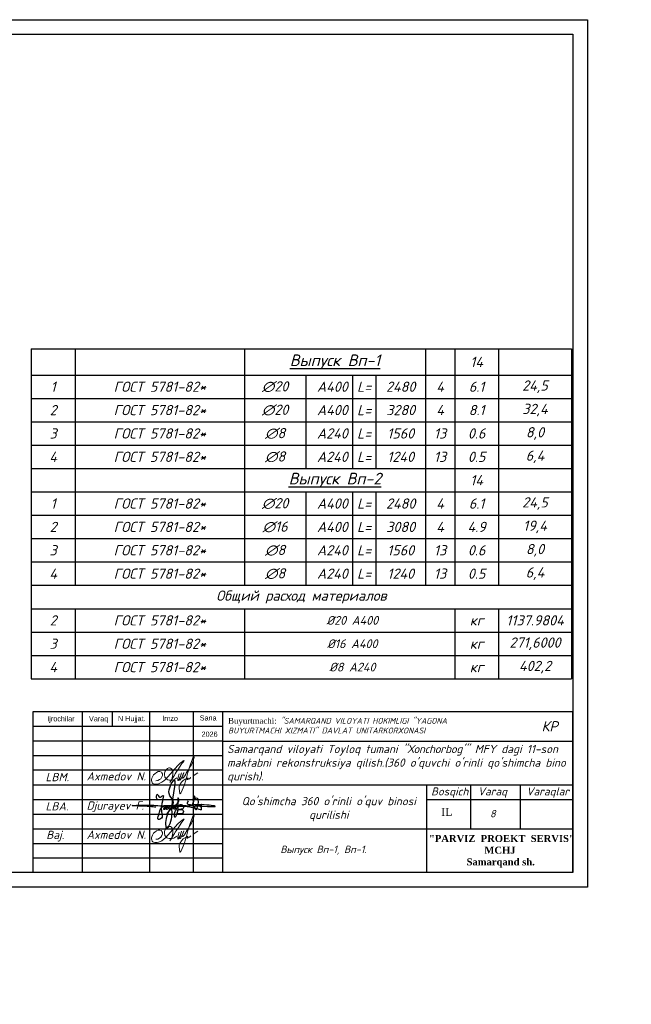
# Model space of a CAD drawing. Header units: millimetres. Extents: x 363306 to 7757304, y 1022887 to 1207196.
# Tile 50 of 256: x 673262 to 694206, y 1054967 to 1088678. Entities that reach past the tile are written whole.
import ezdxf

# ---------------------------------------------------------------- set-up
doc = ezdxf.new("R2010")
doc.units = ezdxf.units.MM
doc.linetypes.add('ACAD_ISO02W100', pattern=[15, 12, -3])
doc.layers.add('O3SAD', color=1, linetype='Continuous')
doc.layers.add('надпись 0.18', color=160, linetype='Continuous', lineweight=18)
doc.layers.add('Ф А С А Д', color=250, linetype='Continuous', lineweight=15)
doc.styles.add('Arial', font='arial.ttf')
doc.styles.add('iso', font='isocpeur.TTF')
doc.styles.add('ISOPEUR', font='isocpeui.ttf')
doc.styles.add('PDF ISOCPEUR Italic', font='isocpeui.ttf')
doc.styles.add('simp 0', font='simplex.shx', dxfattribs={"width": 0.75})
doc.styles.get("Standard").update_dxf_attribs({"font": 'isocpeui.ttf'})
doc.styles.add('WMF-Times New Roman0', font='times.ttf')
doc.styles.add('WMF-Times New Roman2', font='times.ttf')
doc.styles.add('ńňčëü1', font='isocpeui.ttf', dxfattribs={"height": 350})

# ---------------------------------------------------------------- blocks, each defined once
blk = doc.blocks.new('rgsxhy')
at = {"color": 5}
for points in [[(30159764, 9369979), (30160729, 9371976), (30160134, 9373086), (30160845, 9375073), (30160529, 9371279), (30160336, 9368855), (30159821, 9367832), (30159766, 9369571), (30165013, 9370643)], [(30158109, 9371020), (30157190, 9371107), (30154479, 9371260), (30157795, 9371310), (30158983, 9371230), (30160506, 9371280), (30167135, 9371184), (30164561, 9371384), (30162918, 9371683), (30163073, 9372004)], [(30158318, 9372237), (30158292, 9372259), (30158313, 9372993), (30158693, 9372536), (30159097, 9372756), (30158930, 9370820), (30158827, 9369247), (30158463, 9369143), (30158559, 9369856), (30159235, 9371184), (30159510, 9371288), (30159540, 9370947), (30159450, 9370679), (30159339, 9370650), (30159361, 9370924), (30159747, 9371281), (30159933, 9371214), (30159918, 9370984), (30159866, 9370709), (30159740, 9370650), (30159740, 9370910), (30160119, 9371295), (30160364, 9371221), (30160282, 9370791), (30160134, 9370702), (30160156, 9370902), (30160253, 9371169), (30160416, 9371266), (30160624, 9371251), (30160631, 9370947), (30160520, 9370739), (30160416, 9370746), (30160527, 9370999), (30160698, 9371199), (30160869, 9371251), (30161010, 9371117), (30161025, 9370828), (30160854, 9370717), (30160832, 9370976), (30160958, 9371184), (30161196, 9371429), (30161627, 9371986), (30161567, 9372349), (30161322, 9370056), (30161196, 9369744), (30161032, 9369450), (30160943, 9369915), (30161107, 9370464), (30161478, 9371132), (30161961, 9371429), (30162250, 9371221), (30162198, 9370761), (30161687, 9370666), (30161515, 9370590), (30161433, 9370590), (30162154, 9370635), (30162280, 9370516), (30162243, 9370197), (30162028, 9370012), (30161575, 9370012), (30161352, 9370012), (30161322, 9370071)], [(30163692, 9371398), (30163961, 9372626), (30163708, 9372145), (30164262, 9372436), (30164117, 9370650), (30164117, 9371236), (30164841, 9371318), (30164871, 9371483), (30164848, 9371138), (30165028, 9371176), (30165036, 9371416), (30165013, 9370643)]]:
    blk.add_spline(points, degree=3, dxfattribs=at)
blk = doc.blocks.new('rthtrh')
at = {"color": 5}
for p, q in [((1363834, 521118), (1363842, 521141)), ((1363834, 521086), (1363834, 521118)), ((1363842, 521141), (1363854, 521167)), ((1363854, 521167), (1363868, 521192)), ((1363868, 521192), (1363889, 521219)), ((1363889, 521219), (1363907, 521234)), ((1363907, 521234), (1363927, 521243)), ((1363927, 521243), (1363940, 521249)), ((1363940, 521249), (1363965, 521249)), ((1363965, 521249), (1363988, 521244)), ((1363988, 521244), (1364013, 521227)), ((1364013, 521227), (1364030, 521204)), ((1364030, 521204), (1364039, 521185)), ((1364044, 521090), (1364037, 521043)), ((1364039, 521185), (1364046, 521147)), ((1364046, 521147), (1364044, 521090)), ((1364568, 521050), (1364689, 521123)), ((1363834, 521056), (1363834, 521086)), ((1363840, 521035), (1363834, 521056)), ((1363845, 521017), (1363840, 521035)), ((1363865, 520990), (1363845, 521017)), ((1363882, 520966), (1363865, 520990)), ((1363895, 520959), (1363882, 520966)), ((1363917, 520946), (1363895, 520959)), ((1363951, 520940), (1363917, 520946)), ((1363996, 520940), (1363951, 520940)), ((1364033, 520940), (1363996, 520940)), ((1364017, 520962), (1364016, 520946)), ((1364016, 520946), (1364016, 520940)), ((1364026, 520997), (1364017, 520962)), ((1364037, 521043), (1364026, 520997)), ((1364075, 520948), (1364033, 520940)), ((1364148, 520999), (1364075, 520948))]:
    blk.add_line(p, q, dxfattribs=at)
for points in [[(1363608, 520919), (1363661, 520924), (1363702, 520951), (1363738, 520975), (1363765, 521018), (1363780, 521059), (1363780, 521096), (1363765, 521122), (1363753, 521142), (1363714, 521156), (1363671, 521156), (1363631, 521136), (1363583, 521097), (1363555, 521074), (1363525, 521025), (1363511, 520984), (1363500, 520955), (1363500, 520930), (1363508, 520901), (1363515, 520870), (1363535, 520855), (1363555, 520841), (1363586, 520832), (1363613, 520832), (1363645, 520832), (1363675, 520843), (1363732, 520864), (1363761, 520883), (1363817, 520921), (1363863, 520963), (1363919, 521022), (1364179, 521312), (1364247, 521377), (1364282, 521405), (1364314, 521429), (1364336, 521443), (1364310, 521401), (1364279, 521361), (1364173, 521198), (1364133, 521139), (1364110, 521102), (1364087, 521068), (1364069, 521040), (1364047, 520995), (1364019, 520954), (1364007, 520925), (1363990, 520903), (1363970, 520879)], [(1364210, 521100), (1364186, 521015), (1364172, 520967), (1364172, 520940), (1364173, 520926), (1364179, 520925), (1364185, 520931), (1364202, 520956), (1364218, 520984), (1364240, 521027), (1364256, 521068), (1364272, 521125), (1364269, 521122), (1364225, 520990), (1364220, 520961), (1364220, 520944), (1364225, 520939), (1364232, 520939), (1364241, 520950), (1364248, 520960), (1364254, 520969), (1364260, 520978), (1364273, 520996), (1364281, 521008), (1364288, 521027), (1364309, 521073), (1364315, 521086), (1364332, 521126), (1364332, 521134), (1364327, 521134), (1364314, 521097), (1364294, 521040), (1364290, 521012), (1364293, 520997), (1364298, 520988), (1364308, 520988), (1364316, 520999), (1364326, 521014), (1364344, 521036), (1364351, 521047), (1364377, 521090), (1364389, 521112), (1364414, 521155), (1364449, 521203), (1364476, 521258), (1364523, 521332), (1364563, 521417), (1364583, 521493), (1364590, 521517), (1364590, 521527), (1364583, 521532), (1364571, 521532), (1364561, 521512), (1364541, 521459), (1364498, 521348), (1364434, 521131), (1364395, 520998), (1364377, 520936), (1364337, 520802), (1364282, 520678), (1364249, 520605), (1364238, 520588), (1364230, 520594), (1364226, 520615), (1364222, 520638), (1364214, 520663), (1364206, 520725), (1364206, 520774), (1364224, 520814), (1364265, 520883), (1364310, 520926), (1364364, 520959), (1364411, 520988), (1364432, 520996), (1364434, 520992), (1364431, 520979), (1364419, 520970), (1364414, 520960), (1364416, 520951), (1364423, 520951), (1364434, 520958), (1364443, 520964), (1364452, 520968), (1364474, 520975), (1364483, 520978), (1364492, 520986), (1364499, 520996), (1364503, 521002), (1364511, 521006), (1364511, 521006)]]:
    blk.add_lwpolyline(points, dxfattribs=at)
blk = doc.blocks.new('ШТ')
at = {"lineweight": 30}
for p, q in [((180134, 713448, 0), (180134, 707948, 0)), ((180134, 713448, 0), (180134, 707948, 0)), ((180134, 713448, 0), (180134, 707948, 0)), ((198634, 713448, 0), (180134, 713448, 0)), ((181834, 713448, 0), (181834, 707948, 0)), ((181834, 713448, 0), (181834, 707948, 0)), ((182853, 713448, 0), (182853, 712948, 0)), ((184134, 713448, 0), (184134, 707948, 0)), ((185634, 713448, 0), (185634, 707948, 0)), ((186634, 713448, 0), (186634, 707948, 0)), ((198634, 707948, 0), (198634, 713448, 0)), ((198634, 713448, 0), (198634, 707948, 0)), ((186634, 712948, 0), (180134, 712948, 0)), ((186634, 712448, 0), (180134, 712448, 0)), ((186634, 712448, 0), (198634, 712448, 0)), ((186634, 711948, 0), (180134, 711948, 0)), ((186634, 711448, 0), (180134, 711448, 0)), ((180134, 710948, 0), (198634, 710948, 0)), ((193634, 707948, 0), (193634, 710948, 0)), ((195134, 709448, 0), (195134, 710948, 0)), ((196834, 709448, 0), (196834, 710948, 0)), ((180134, 710448, 0), (186634, 710448, 0)), ((193634, 710448, 0), (198634, 710448, 0)), ((180134, 709948, 0), (186634, 709948, 0)), ((180134, 709448, 0), (198634, 709448, 0)), ((180134, 708948, 0), (186634, 708948, 0)), ((180134, 708448, 0), (186634, 708448, 0))]:
    blk.add_line(p, q, dxfattribs=at)
at = {"lineweight": 9, "xscale": 0.2250350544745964, "yscale": 0.2250350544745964, "zscale": 0.2250350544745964}
blk.add_blockref('rgsxhy', (-6602279, -1398623, 0), dxfattribs=at)
at = {"layer": 'Ф А С А Д', "xscale": 1.33529119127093, "yscale": 1.33529119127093, "zscale": 1.33529119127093}
for p in [(-1636466, 15509, 0), (-1636466, 13509, 0)]:
    blk.add_blockref('rthtrh', p, dxfattribs=at)
at = {"style": 'ńňčëü1'}
blk.add_text('КР', height=350, dxfattribs=at).set_placement((197559, 712781, 0))
at = {"linetype": 'ACAD_ISO02W100', "lineweight": 5, "ltscale": 70, "char_height": 176.8, "attachment_point": 1, "style": 'Arial'}
for s, insert in [('Sana', (185856, 713331, 0)), ('Ijrochilar', (180635, 713302, 0)), ('Varaq', (182063, 713302, 0)), ('N Hujjat.', (183055, 713309, 0)), ('Imzo', (184572, 713316, 0)), ('2026', (185917, 712774, 0))]:
    blk.add_mtext(s, dxfattribs=dict(at, insert=insert))
for s, insert, char_height, width, attachment_point, style in [('Buyurtmachi:{\\fISOCPEUR|b0|i1|c204|p34; "SAMARQAND VILOYATI HOKIMLIGI "YAGONA\\fISOCPEUR|b0|i1|c0|p34; \\fISOCPEUR|b0|i1|c204|p34;BUYURTMACHI XIZMATI"\\fISOCPEUR|b0|i1|c0|p34; \\fISOCPEUR|b0|i1|c204|p34;DAVLAT UNITARKORXONASI}', (186827, 712977, 21081), 200, 8030.18, 4, 'WMF-Times New Roman0'), ('{\\fISOCPEUR|b0|i1|c204|p34;Samarqand viloyati Toyloq tumani "Хоnсhоrbоg\'" МFY dagi 11-son maktabni rekonstruksiya qilish.(360 o\'quvchi o\'rinli qo\'shimcha bino qurish).}', (186791, 711669, 0), 280, 12020.43, 4, 'iso'), ('{\\fISOCPEUR|b0|i1|c0|p34;Axmedov N.}', (181981, 711384, 0), 282.86, 3416.24, 1, 'WMF-Times New Roman0'), ('{\\fISOCPEUR|b0|i1|c204|p34;Bosqich}', (193778, 710863, 0), 274.07, 1251.4, 1, 'iso'), ('{\\fISOCPEUR|b0|i1|c204|p34;Varaq}', (195379, 710863, 0), 274.07, 1251.4, 1, 'iso'), ('{\\fISOCPEUR|b0|i1|c204|p34;Varaqlar}', (197039, 710863, 0), 274.07, 1251.4, 1, 'iso'), ("\\pt2436.8176;{\\fISOCPEUR|b0|i1|c0|p34;Qo'shimcha 360 o'rinli o'quv binosi qurilishi}", (190274, 710533, 0), 280, 5963.16, 2, 'WMF-Times New Roman0'), ('{\\fISOCPEUR|b0|i1|c0|p34;Axmedov N.}', (181981, 709384, 0), 282.86, 3416.24, 1, 'WMF-Times New Roman0'), ('\\pi563.17678,t3443.17678;{\\fTimes New Roman|b1|i0|c204|p18;\\C1;"PARVIZ  PROEKT  SERVIS"\\P\\pi2460.72013,tz;\\C0;MCHJ\\P\\pi1851.00915;Samarqand sh.\\C256; }', (193141, 709234, 0), 240, 5957.74, 1, 'WMF-Times New Roman0')]:
    blk.add_mtext(s, dxfattribs=dict(insert=insert, char_height=char_height, width=width, attachment_point=attachment_point, style=style))
at = {"attachment_point": 1}
for s, insert, char_height, width in [('{\\C1;LBM.}', (180573, 711357, 0), 282.9, 1251.4), ('{\\C1;LBA.}', (180573, 710357, 0), 282.9, 1251.4), ('Djurayev F.', (181981, 710384, 0), 282.86, 2152.77), ('{\\fTimes New Roman|b0|i0|c204|p18;IL}', (194124, 710161, 0), 274.07, 1251.4), ('{\\C1;Baj.}', (180598, 709379, 0), 282.9, 1251.4)]:
    blk.add_mtext(s, dxfattribs=dict(at, insert=insert, char_height=char_height, width=width))
blk = doc.blocks.new('*T135')
at = {"color": 0, "lineweight": -2, "transparency": 16777216}
for p, q in [((0, 0), (18500, 0)), ((1500, -4100), (18500, -4100))]:
    blk.add_line(p, q, dxfattribs=at)
at = {"color": 0, "transparency": 16777216}
for p, q in [((0, 0), (0, -11300)), ((1500, 0), (1500, -8100)), ((7300, 0), (7300, -8100)), ((13500, 0), (13500, -8100)), ((14500, 0), (14500, -8100)), ((16000, 0), (16000, -8100)), ((18500, 0), (18500, -11300)), ((9400, -900), (9400, -4100)), ((11000, -900), (11000, -4100)), ((11800, -900), (11800, -4100)), ((0, -1700), (14500, -1700)), ((0, -2500), (14500, -2500)), ((0, -3300), (14500, -3300)), ((0, -4100), (1500, -4100)), ((9400, -4900), (9400, -8100)), ((11000, -4900), (11000, -8100)), ((11800, -4900), (11800, -8100)), ((0, -5700), (14500, -5700)), ((0, -6500), (14500, -6500)), ((0, -7300), (14500, -7300)), ((0, -8100), (18500, -8100)), ((0, -8900), (18500, -8900)), ((1500, -8900), (1500, -11300)), ((7300, -8900), (7300, -11300)), ((14500, -8900), (14500, -11300)), ((16000, -8900), (16000, -11300)), ((0, -9700), (14500, -9700)), ((0, -10500), (14500, -10500)), ((0, -11300), (14500, -11300))]:
    blk.add_line(p, q, dxfattribs=at)
at = {"color": 0, "linetype": 'ByBlock', "lineweight": -2, "transparency": 16777216}
for p, q in [((0, -900), (18500, -900)), ((14500, -1700), (18500, -1700)), ((14500, -2500), (18500, -2500)), ((14500, -3300), (18500, -3300)), ((0, -4900), (18500, -4900)), ((14500, -5700), (18500, -5700)), ((14500, -6500), (18500, -6500)), ((14500, -7300), (18500, -7300)), ((14500, -9700), (18500, -9700)), ((14500, -10500), (18500, -10500)), ((14500, -11300), (18500, -11300))]:
    blk.add_line(p, q, dxfattribs=at)
at = {"color": 0, "transparency": 16777216, "attachment_point": 5}
for s, insert, char_height, width, style in [('{\\LВыпуск Вп-1}', (10400, -450), 400, 6200, 'PDF ISOCPEUR Italic'), ('14', (15250, -450), 350, 1500, 'PDF ISOCPEUR Italic'), ('1', (750, -1300), 350, 1500, 'PDF ISOCPEUR Italic'), ('ГОСТ 5781-82*', (4400, -1300), 350, 5800, 'PDF ISOCPEUR Italic'), ('∅20  ', (8350, -1300), 350, 2100, 'PDF ISOCPEUR Italic'), (' A400 ', (10200, -1300), 350, 1600, 'PDF ISOCPEUR Italic'), ('L=', (11400, -1300), 350, 800, 'PDF ISOCPEUR Italic'), ('2480', (12650, -1300), 350, 1700, 'PDF ISOCPEUR Italic'), ('4', (14000, -1300), 350, 1000, 'PDF ISOCPEUR Italic'), ('6.1', (15250, -1300), 350, 1500, 'PDF ISOCPEUR Italic'), ('24,5', (17250, -1300), 350, 2500, 'PDF ISOCPEUR Italic'), ('2', (750, -2100), 350, 1500, 'PDF ISOCPEUR Italic'), ('ГОСТ 5781-82*', (4400, -2100), 350, 5800, 'PDF ISOCPEUR Italic'), ('∅20  ', (8350, -2100), 350, 2100, 'PDF ISOCPEUR Italic'), (' A400 ', (10200, -2100), 350, 1600, 'PDF ISOCPEUR Italic'), ('L=', (11400, -2100), 350, 800, 'PDF ISOCPEUR Italic'), ('3280', (12650, -2100), 350, 1700, 'PDF ISOCPEUR Italic'), ('4', (14000, -2100), 350, 1000, 'PDF ISOCPEUR Italic'), ('8.1', (15250, -2100), 350, 1500, 'PDF ISOCPEUR Italic'), ('32,4', (17250, -2100), 350, 2500, 'PDF ISOCPEUR Italic'), ('3', (750, -2900), 350, 1500, 'PDF ISOCPEUR Italic'), ('ГОСТ 5781-82*', (4400, -2900), 350, 5800, 'PDF ISOCPEUR Italic'), ('∅8  ', (8350, -2900), 350, 2100, 'PDF ISOCPEUR Italic'), (' A240', (10200, -2900), 350, 1600, 'PDF ISOCPEUR Italic'), ('L=', (11400, -2900), 350, 800, 'PDF ISOCPEUR Italic'), ('1560', (12650, -2900), 350, 1700, 'PDF ISOCPEUR Italic'), ('13', (14000, -2900), 350, 1000, 'PDF ISOCPEUR Italic'), ('0.6', (15250, -2900), 350, 1500, 'PDF ISOCPEUR Italic'), ('8,0', (17250, -2900), 350, 2500, 'PDF ISOCPEUR Italic'), ('4', (750, -3700), 350, 1500, 'PDF ISOCPEUR Italic'), ('ГОСТ 5781-82*', (4400, -3700), 350, 5800, 'PDF ISOCPEUR Italic'), ('∅8  ', (8350, -3700), 350, 2100, 'PDF ISOCPEUR Italic'), (' A240', (10200, -3700), 350, 1600, 'PDF ISOCPEUR Italic'), ('L=', (11400, -3700), 350, 800, 'PDF ISOCPEUR Italic'), ('1240', (12650, -3700), 350, 1700, 'PDF ISOCPEUR Italic'), ('13', (14000, -3700), 350, 1000, 'PDF ISOCPEUR Italic'), ('0.5', (15250, -3700), 350, 1500, 'PDF ISOCPEUR Italic'), ('6,4', (17250, -3700), 350, 2500, 'PDF ISOCPEUR Italic'), ('{\\LВыпуск Вп-2}', (10400, -4500), 400, 6200, 'PDF ISOCPEUR Italic'), ('14', (15250, -4500), 350, 1500, 'PDF ISOCPEUR Italic'), ('ГОСТ 5781-82*', (4400, -5300), 350, 5800, 'PDF ISOCPEUR Italic'), ('1', (750, -5300), 350, 1500, 'PDF ISOCPEUR Italic'), ('∅20  ', (8350, -5300), 350, 2100, 'PDF ISOCPEUR Italic'), (' A400 ', (10200, -5300), 350, 1600, 'PDF ISOCPEUR Italic'), ('L=', (11400, -5300), 350, 800, 'PDF ISOCPEUR Italic'), ('2480', (12650, -5300), 350, 1700, 'PDF ISOCPEUR Italic'), ('4', (14000, -5300), 350, 1000, 'PDF ISOCPEUR Italic'), ('6.1', (15250, -5300), 350, 1500, 'PDF ISOCPEUR Italic'), ('24,5', (17250, -5300), 350, 2500, 'PDF ISOCPEUR Italic'), ('2', (750, -6100), 350, 1500, 'PDF ISOCPEUR Italic'), ('ГОСТ 5781-82*', (4400, -6100), 350, 5800, 'PDF ISOCPEUR Italic'), ('∅16  ', (8350, -6100), 350, 2100, 'PDF ISOCPEUR Italic'), (' A400 ', (10200, -6100), 350, 1600, 'PDF ISOCPEUR Italic'), ('L=', (11400, -6100), 350, 800, 'PDF ISOCPEUR Italic'), ('3080', (12650, -6100), 350, 1700, 'PDF ISOCPEUR Italic'), ('4', (14000, -6100), 350, 1000, 'PDF ISOCPEUR Italic'), ('4.9', (15250, -6100), 350, 1500, 'PDF ISOCPEUR Italic'), ('19,4', (17250, -6100), 350, 2500, 'PDF ISOCPEUR Italic'), ('3', (750, -6900), 350, 1500, 'PDF ISOCPEUR Italic'), ('ГОСТ 5781-82*', (4400, -6900), 350, 5800, 'PDF ISOCPEUR Italic'), ('∅8  ', (8350, -6900), 350, 2100, 'PDF ISOCPEUR Italic'), (' A240', (10200, -6900), 350, 1600, 'PDF ISOCPEUR Italic'), ('L=', (11400, -6900), 350, 800, 'PDF ISOCPEUR Italic'), ('1560', (12650, -6900), 350, 1700, 'PDF ISOCPEUR Italic'), ('13', (14000, -6900), 350, 1000, 'PDF ISOCPEUR Italic'), ('0.6', (15250, -6900), 350, 1500, 'PDF ISOCPEUR Italic'), ('8,0', (17250, -6900), 350, 2500, 'PDF ISOCPEUR Italic'), ('4', (750, -7700), 350, 1500, 'PDF ISOCPEUR Italic'), ('ГОСТ 5781-82*', (4400, -7700), 350, 5800, 'PDF ISOCPEUR Italic'), ('∅8  ', (8350, -7700), 350, 2100, 'PDF ISOCPEUR Italic'), (' A240', (10200, -7700), 350, 1600, 'PDF ISOCPEUR Italic'), ('L=', (11400, -7700), 350, 800, 'PDF ISOCPEUR Italic'), ('1240', (12650, -7700), 350, 1700, 'PDF ISOCPEUR Italic'), ('13', (14000, -7700), 350, 1000, 'PDF ISOCPEUR Italic'), ('0.5', (15250, -7700), 350, 1500, 'PDF ISOCPEUR Italic'), ('6,4', (17250, -7700), 350, 2500, 'PDF ISOCPEUR Italic'), ('{\\C1;Общий расход материалов}', (9250, -8500), 350, 18500, 'PDF ISOCPEUR Italic'), ('{\\C1;ГОСТ 5781-82*}', (4400, -9300), 350, 5800, 'PDF ISOCPEUR Italic'), ('{\\C1;2}', (750, -9300), 350, 1500, 'PDF ISOCPEUR Italic'), (' {\\C1;%%C20 A400}', (10900, -9300), 300, 7200, 'PDF ISOCPEUR Italic'), ('{\\C1;кг}', (15250, -9300), 350, 1500, 'PDF ISOCPEUR Italic'), ('{\\fISOCPEUR|b0|i1|c204|p34;\\W1;\\C1;1137.9804}', (17250, -9300), 350, 2500, 'simp 0'), ('{\\C1;3}', (750, -10100), 350, 1500, 'PDF ISOCPEUR Italic'), ('{\\C1;ГОСТ 5781-82*}', (4400, -10100), 350, 5800, 'PDF ISOCPEUR Italic'), (' {\\C1;%%C16 A400}', (10900, -10100), 300, 7200, 'PDF ISOCPEUR Italic'), ('{\\C1;кг}', (15250, -10100), 350, 1500, 'PDF ISOCPEUR Italic'), ('{\\C1;271,6000', (17250, -10100), 350, 2500, 'ISOPEUR'), ('{\\C1;4}', (750, -10900), 350, 1500, 'PDF ISOCPEUR Italic'), ('{\\C1;ГОСТ 5781-82*}', (4400, -10900), 350, 5800, 'PDF ISOCPEUR Italic'), (' {\\C1;%%C8 A240}', (10900, -10900), 300, 7200, 'PDF ISOCPEUR Italic'), ('{\\C1;402,2}', (17250, -10900), 350, 2500, 'PDF ISOCPEUR Italic'), ('{\\C1;кг}', (15250, -10900), 350, 1500, 'PDF ISOCPEUR Italic')]:
    blk.add_mtext(s, dxfattribs=dict(at, insert=insert, char_height=char_height, width=width, style=style))

msp = doc.modelspace()

# ---------------------------------------------------------------- linework, layer by layer
at = {"lineweight": 30}
msp.add_lwpolyline([(652706.348, 1088178.072), (692206.348, 1088178.072), (692206.348, 1059478.072), (652706.348, 1059478.072)], close=True, dxfattribs=at)
at = {"layer": 'O3SAD', "color": 1}
msp.add_lwpolyline([(650706.348, 1088678.072), (692706.348, 1088678.072), (692706.348, 1058978.072), (650706.348, 1058978.072)], close=True, dxfattribs=at)

# ---------------------------------------------------------------- block references
msp.add_blockref('*T135', (673658.733, 1077411.895))
at = {"color": 1, "lineweight": 30}
for p in [(268572.74, 351529.892, 0), (313572.74, 351529.892, 0), (358572.74, 351529.892, 0), (403572.74, 351529.892, 0), (448572.74, 351529.892, 0), (493572.74, 351529.892, 0)]:
    msp.add_blockref('ШТ', p, dxfattribs=at)

# ---------------------------------------------------------------- texts
at = {"insert": (689465.749, 1061493.495), "char_height": 250, "width": 903.38305, "attachment_point": 5}
msp.add_mtext('\\A1;8', dxfattribs=at)
at = {"color": 18, "lineweight": 0, "true_color": 0x000000, "insert": (591600.951, 1060345.325), "char_height": 250, "width": 5015.45249, "attachment_point": 1}
msp.add_mtext('\\pi340.87609;Спецификация фундаментa ', dxfattribs=at)
at = {"color": 30, "lineweight": 40, "true_color": 0xf8991e, "insert": (681835.902, 1060396.357), "char_height": 250, "width": 3664.30243, "attachment_point": 1}
msp.add_mtext('\\pi352.70046;{\\C256;\\c0;Выпуск Вп-1, Вп-1.}', dxfattribs=at)
at = {"layer": 'надпись 0.18', "ltscale": 100, "char_height": 250, "width": 18701.18103, "attachment_point": 1, "style": 'WMF-Times New Roman2'}
for s, insert in [('{\\fISOCPEUR|b0|i1|c204|p34;\\C256;\\c0;            Примечание:\\P\\pi-572.7275,l572.7275,t572.7275,859.7325,954.545;1.^IДанный лист читать совместно с листами К\\fISOCPEUR|b0|i1|c0|p34;p\\fISOCPEUR|b0|i1|c204|p34;-\\fISOCPEUR|b0|i1|c0|p34;5-6\\fISOCPEUR|b0|i1|c204|p34;.   \\P2.^IДля фундаментов бетон кл. В15\\P3.^IЗа  отм  0,000  принято  отметка  чистого пола  1 этажа, что соответствует  абсолютной отм. \\fISOCPEUR|b0|i1|c0|p34;\\C1;00\\fISOCPEUR|b0|i1|c204|p34;.\\fISOCPEUR|b0|i1|c0|p34;00\\fISOCPEUR|b0|i1|c204|p34;\\C256;\\c0;    \\P4.^IФундаменты выполнить из бетона класса B15 (М200)\\P5.^IДля  обеспечения 50мм  слоя  бетона   арматуру фундаментной  ленты укладывать  на  кубики-фиксаторы,  изготовленные из цементно-песчаного раствора  М100 размерами 40х40х50мм.  \\P\\pi-750,l1000,t1000;\\fISOCPEUR|b0|i1|c0|p34;6.^I\\fISOCPEUR|b0|i1|c204|p34;Щебёночная подготовка толщ. 100 мм\\P\\pi0,l0,tz;\\fISOCPEUR|b0|i1|c0|p34;\\C7; \\fISOCPEUR|b0|i1|c204|p34;7.   Фундаменты выполнить из г\\C256;\\c0;оризонтальная\\C7; \\C256;\\c0;гидроизоляция из цементно-песчаного}', (473517.709, 1063631.532)), ('{\\fISOCPEUR|b0|i1|c204|p34;\\C256;\\c0;            Примечание:\\P\\pi-572.7275,l572.7275,t500,859.7325,954.545;1.^IДанный лист читать совместно с листами К\\fISOCPEUR|b0|i1|c0|p34;p\\fISOCPEUR|b0|i1|c204|p34;-\\fISOCPEUR|b0|i1|c0|p34;5-6\\fISOCPEUR|b0|i1|c204|p34;.   \\P2.^IДля фундаментов бетон кл. В15\\P3.^IЗа  отм  0,000  принято  отметка  чистого пола  1 этажа, что соответствует  абсолютной отм. \\fISOCPEUR|b0|i1|c0|p34;\\C1;000\\fISOCPEUR|b0|i1|c204|p34;.\\fISOCPEUR|b0|i1|c0|p34;00\\fISOCPEUR|b0|i1|c204|p34;\\C256;\\c0;  \\P4.^IФундаменты выполнить из бетона класса B15 (М200)\\P5.^IДля  обеспечения 50мм  слоя  бетона   арматуру фундаментной  ленты укладывать  на  кубики-фиксаторы,  изготовленные из цементно-песчаного раствора  М100 размерами 40х40х50мм.  \\P\\pi-1000,l1000,t500;\\fISOCPEUR|b0|i1|c0|p34;6.^I\\fISOCPEUR|b0|i1|c204|p34;Щебёночная подготовка толщ. 100 мм\\P\\pi-572.7275,l572.7275,t500,859.7325,954.545;\\C7;7.^IФундаменты выполнить из г\\C256;\\c0;оризонтальная\\C7; \\C256;\\c0;гидроизоляция из цементно-песчаного}', (563309.714, 1063475.586)), ('{\\fISOCPEUR|b0|i1|c204|p34;\\C256;\\c0;            Примечание:\\P\\pi-572.7275,l572.7275,t500,859.7325,954.545;1.^IДанный лист читать совместно с листами К\\fISOCPEUR|b0|i1|c0|p34;p\\fISOCPEUR|b0|i1|c204|p34;-\\fISOCPEUR|b0|i1|c0|p34;5-6\\fISOCPEUR|b0|i1|c204|p34;.   \\P2.^IДля фундаментов бетон кл. В15\\P3.^IЗа  отм  0,000  принято  отметка  чистого пола  1 этажа, что соответствует  абсолютной отм. \\fISOCPEUR|b0|i1|c0|p34;\\C1;000\\fISOCPEUR|b0|i1|c204|p34;.\\fISOCPEUR|b0|i1|c0|p34;00\\fISOCPEUR|b0|i1|c204|p34;\\C256;\\c0;  \\P4.^IФундаменты выполнить из бетона класса B15 (М200)\\P5.^IДля  обеспечения 50мм  слоя  бетона   арматуру фундаментной  ленты укладывать  на  кубики-фиксаторы,  изготовленные из цементно-песчаного раствора  М100 размерами 40х40х50мм.  \\P\\pi-1000,l1000,t500;\\fISOCPEUR|b0|i1|c0|p34;6.^I\\fISOCPEUR|b0|i1|c204|p34;Щебёночная подготовка толщ. 100 мм\\P\\pi-572.7275,l572.7275,t500,859.7325,954.545;\\C7;7.^IФундаменты выполнить из г\\C256;\\c0;оризонтальная\\C7; \\C256;\\c0;гидроизоляция из цементно-песчаного}', (608309.714, 1063475.586))]:
    msp.add_mtext(s, dxfattribs=dict(at, insert=insert))

doc.saveas('drawing.dxf')
